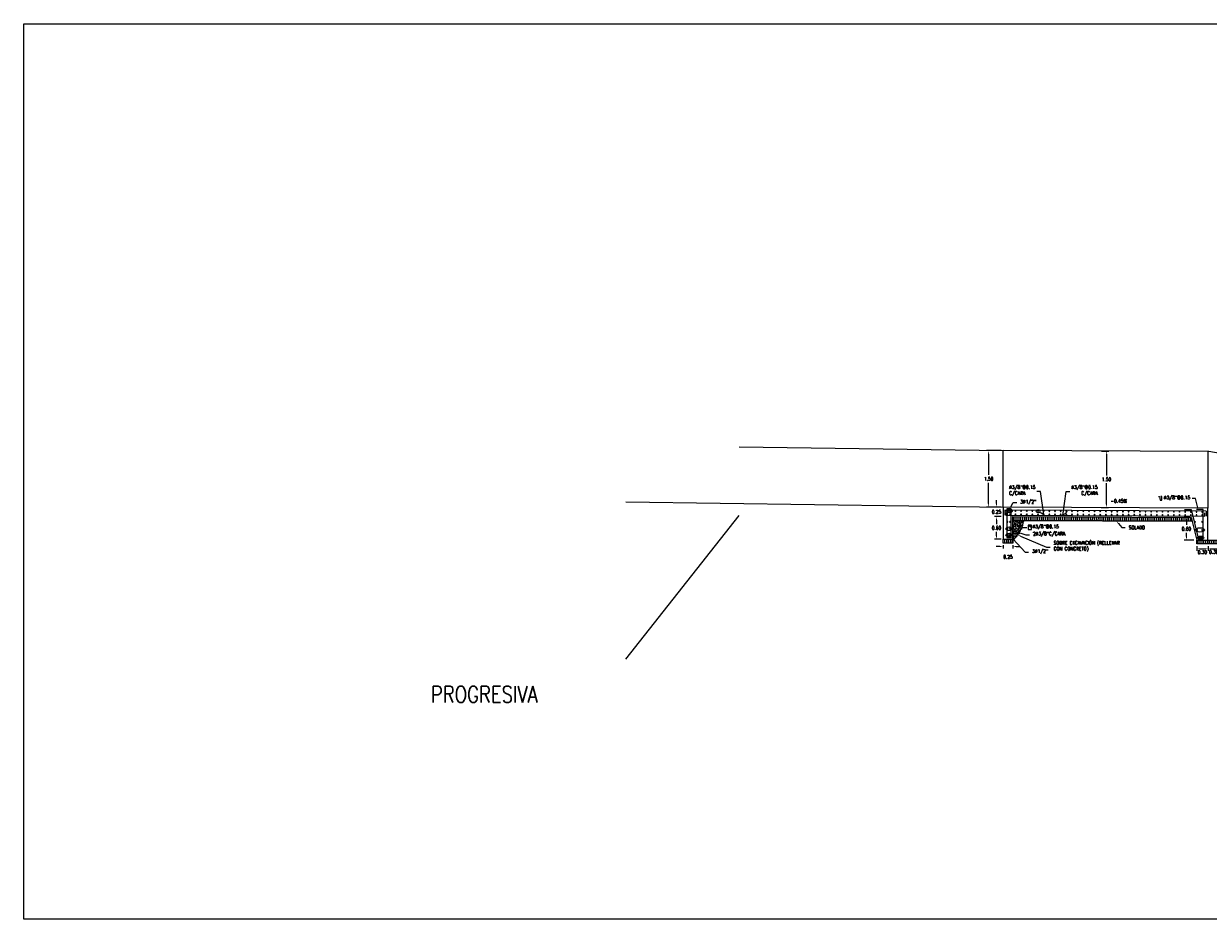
# Model space of a CAD drawing. Header units: metres. Extents: x 719936 to 720643, y 9143565 to 9144018.
# Tile 9 of 56: x 720482 to 720513, y 9143866 to 9143890. Entities that reach past the tile are written whole.
import ezdxf
from ezdxf import colors
from ezdxf.entities.mleader import LeaderData, LeaderLine
from ezdxf.math import Vec2, Vec3

# ---------------------------------------------------------------- set-up
doc = ezdxf.new("R2010")
doc.units = ezdxf.units.M
doc.linetypes.add('CENTER', pattern=[2, 1.25, -0.25, 0.25, -0.25])
doc.linetypes.add('CONTINUO', pattern=[0])
for name, color, linetype in [('02v', 2, 'Continuous'), ('_ESTRUCTURA', 1, 'Continuous'), ('Acero', 7, 'Continuous'), ('AIR_NOTAS A-3', 7, 'Continuous'), ('C-ALIG', 5, 'CENTER'), ('C-Borde de Camino', 2, 'Continuous'), ('Layer1 (.05)', 8, 'Continuous'), ('Layer2 (.10)', 1, 'Continuous'), ('Layer5 (.15)', 4, 'Continuous')]:
    doc.layers.add(name, color=color, linetype=linetype)
doc.styles.add('AIR-Simplex.(0.80)', font='simplex.shx', dxfattribs={"width": 0.8})
doc.styles.add('SIMPLEX', font='simplex.shx', dxfattribs={"width": 0.75})
doc.dimstyles.new('ART -75-A3-horiz', dxfattribs={"dimscale": 0.075, "dimtxt": 1.25, "dimasz": 1.25, "dimexe": 0.75, "dimexo": 0.75, "dimgap": 0.75, "dimtad": 0, "dimtih": 1, "dimtoh": 1, "dimzin": 1, "dimdsep": 46, "dimtxsty": 'SIMPLEX', "dimcen": 0.75, "dimdle": 1.5, "dimclrd": 1, "dimclre": 1, "dimclrt": 7, "dimadec": 0, "dimazin": 0, "dimtfac": 1, "dimtofl": 0, "dimtmove": 2, "dimatfit": 3, "dimfxl": 1.5, "dimtolj": 1, "dimtzin": 1, "dimarcsym": 0})
pattern_1 = [(90, (0, 0), (-0.05, 0), [])]

# ---------------------------------------------------------------- blocks, each defined once
blk = doc.blocks.new('*D752')
at = {"layer": 'Defpoints', "color": 0, "transparency": 16777216}
for p in [(720507.443, 9143878.6), (720507.831, 9143878.6), (720507.831, 9143877.1)]:
    blk.add_point(p, dxfattribs=at)
at = {"layer": 'Layer5 (.15)', "color": 1, "lineweight": -2, "transparency": 16777216}
for p, q in [((720507.774, 9143878.6), (720507.386, 9143878.6)), ((720507.443, 9143878.506), (720507.443, 9143877.953)), ((720507.443, 9143877.194), (720507.443, 9143877.747)), ((720507.774, 9143877.1), (720507.386, 9143877.1))]:
    blk.add_line(p, q, dxfattribs=at)
at = {"layer": 'Layer5 (.15)', "color": 1, "transparency": 16777216}
for points in [[(720507.427, 9143878.506), (720507.458, 9143878.506), (720507.443, 9143878.6)], [(720507.427, 9143877.194), (720507.458, 9143877.194), (720507.443, 9143877.1)]]:
    blk.add_solid(points, dxfattribs=at)
at = {"layer": 'Layer5 (.15)', "color": 7, "transparency": 16777216, "insert": (720507.443, 9143877.85), "char_height": 0.0938, "attachment_point": 5, "style": 'SIMPLEX'}
blk.add_mtext('\\A1;1.50', dxfattribs=at)
blk = doc.blocks.new('*D754')
at = {"layer": 'Defpoints', "color": 0, "transparency": 16777216}
for p in [(720507.652, 9143876.85), (720507.831, 9143876.85), (720507.831, 9143876.25)]:
    blk.add_point(p, dxfattribs=at)
at = {"layer": 'Layer5 (.15)', "color": 1, "lineweight": -2, "transparency": 16777216}
for p, q in [((720507.774, 9143876.85), (720507.596, 9143876.85)), ((720507.652, 9143876.756), (720507.652, 9143876.653)), ((720507.774, 9143876.25), (720507.596, 9143876.25)), ((720507.652, 9143876.344), (720507.652, 9143876.447))]:
    blk.add_line(p, q, dxfattribs=at)
at = {"layer": 'Layer5 (.15)', "color": 1, "transparency": 16777216}
for points in [[(720507.636, 9143876.756), (720507.667, 9143876.756), (720507.652, 9143876.85)], [(720507.636, 9143876.344), (720507.667, 9143876.344), (720507.652, 9143876.25)]]:
    blk.add_solid(points, dxfattribs=at)
at = {"layer": 'Layer5 (.15)', "color": 7, "transparency": 16777216, "insert": (720507.652, 9143876.55), "char_height": 0.0938, "attachment_point": 5, "style": 'SIMPLEX'}
blk.add_mtext('\\A1;0.60', dxfattribs=at)
blk = doc.blocks.new('_DotBlank')
at = {"color": 0, "linetype": 'ByBlock', "lineweight": -2}
blk.add_line((-0.5, 0), (-1, 0), dxfattribs=at)
blk.add_circle((0, 0), 0.5, dxfattribs=at)
blk = doc.blocks.new('acero_arm')
at = {"layer": 'Acero', "color": 2, "const_width": 0.0094}
blk.add_lwpolyline([(0, 0.007, -1), (0, -0.007, -1)], format="xyb", close=True, dxfattribs=at)
at = {"layer": 'Acero', "color": 7}
blk.add_circle((0, 0), 0.0112, dxfattribs=at)
blk = doc.blocks.new('*U700')
at = {"layer": 'Acero', "color": 7}
blk.add_blockref('acero_arm', (0, 0), dxfattribs=at)
blk = doc.blocks.new('*U701')
at = {"layer": '02v', "color": 0, "linetype": 'ByBlock', "lineweight": -2, "transparency": 16777216}
blk.add_blockref('*U700', (0, 0), dxfattribs=at)
blk = doc.blocks.new('*U702')
at = {"layer": 'Acero', "color": 7}
blk.add_blockref('acero_arm', (0, 0), dxfattribs=at)
blk = doc.blocks.new('*U703')
at = {"layer": '02v', "color": 0, "linetype": 'ByBlock', "lineweight": -2, "transparency": 16777216}
blk.add_blockref('*U702', (0, 0), dxfattribs=at)
blk = doc.blocks.new('*D757')
at = {"layer": 'Defpoints', "color": 0, "transparency": 16777216}
for p in [(720507.831, 9143876.15), (720508.081, 9143876.15), (720508.081, 9143876.057)]:
    blk.add_point(p, dxfattribs=at)
at = {"layer": 'Layer5 (.15)', "color": 1, "lineweight": -2, "transparency": 16777216}
for p, q in [((720507.737, 9143876.057), (720507.643, 9143876.057)), ((720507.831, 9143876.094), (720507.831, 9143876.001)), ((720508.081, 9143876.094), (720508.081, 9143876.001)), ((720508.174, 9143876.057), (720508.268, 9143876.057))]:
    blk.add_line(p, q, dxfattribs=at)
at = {"layer": 'Layer5 (.15)', "color": 1, "transparency": 16777216}
for points in [[(720507.737, 9143876.073), (720507.737, 9143876.042), (720507.831, 9143876.057)], [(720508.174, 9143876.073), (720508.174, 9143876.042), (720508.081, 9143876.057)]]:
    blk.add_solid(points, dxfattribs=at)
at = {"layer": 'Layer5 (.15)', "color": 7, "transparency": 16777216, "insert": (720507.956, 9143875.785), "char_height": 0.0938, "attachment_point": 5, "style": 'SIMPLEX'}
blk.add_mtext('\\A1;0.25', dxfattribs=at)
blk = doc.blocks.new('*D758')
at = {"layer": 'Defpoints', "color": 0, "transparency": 16777216}
for p in [(720507.652, 9143877.1), (720507.831, 9143877.1), (720507.831, 9143876.85)]:
    blk.add_point(p, dxfattribs=at)
at = {"layer": 'Layer5 (.15)', "color": 1, "lineweight": -2, "transparency": 16777216}
for p, q in [((720507.774, 9143877.1), (720507.596, 9143877.1)), ((720507.652, 9143877.194), (720507.652, 9143877.287)), ((720507.774, 9143876.85), (720507.596, 9143876.85)), ((720507.652, 9143876.756), (720507.652, 9143876.662))]:
    blk.add_line(p, q, dxfattribs=at)
at = {"layer": 'Layer5 (.15)', "color": 1, "transparency": 16777216}
for points in [[(720507.636, 9143877.194), (720507.667, 9143877.194), (720507.652, 9143877.1)], [(720507.636, 9143876.756), (720507.667, 9143876.756), (720507.652, 9143876.85)]]:
    blk.add_solid(points, dxfattribs=at)
at = {"layer": 'Layer5 (.15)', "color": 7, "transparency": 16777216, "insert": (720507.652, 9143876.975), "char_height": 0.0938, "attachment_point": 5, "style": 'SIMPLEX'}
blk.add_mtext('\\A1;0.25', dxfattribs=at)
blk = doc.blocks.new('estrib')
at = {"layer": 'Acero', "linetype": 'Continuous'}
for p, q in [((-0.083, -0.055), (-0.028, 0)), ((-0.055, -0.083), (0, -0.028))]:
    blk.add_line(p, q, dxfattribs=at)
blk.add_lwpolyline([(-0.115, -0.195), (0, -0.195), (0, 0), (-0.115, 0)], close=True, dxfattribs=at)
blk = doc.blocks.new('*U706')
at = {"layer": 'Acero', "color": 7}
blk.add_blockref('acero_arm', (0, 0), dxfattribs=at)
blk = doc.blocks.new('*U707')
at = {"layer": '02v', "color": 0, "linetype": 'ByBlock', "lineweight": -2, "transparency": 16777216}
blk.add_blockref('*U706', (0, 0), dxfattribs=at)
blk = doc.blocks.new('*U704')
at = {"layer": 'Acero', "color": 7}
blk.add_blockref('acero_arm', (0, 0), dxfattribs=at)
blk = doc.blocks.new('*U705')
at = {"layer": '02v', "color": 0, "linetype": 'ByBlock', "lineweight": -2, "transparency": 16777216}
blk.add_blockref('*U704', (0, 0), dxfattribs=at)
blk = doc.blocks.new('*U708')
at = {"layer": 'Acero', "color": 7}
blk.add_blockref('acero_arm', (0, 0), dxfattribs=at)
blk = doc.blocks.new('*U734')
at = {"layer": '02v', "color": 0, "linetype": 'ByBlock', "lineweight": -2, "transparency": 16777216}
blk.add_blockref('*U708', (0, 0), dxfattribs=at)
blk = doc.blocks.new('*U735')
at = {"layer": 'Acero', "color": 7}
blk.add_blockref('acero_arm', (0, 0), dxfattribs=at)
blk = doc.blocks.new('*U736')
at = {"layer": '02v', "color": 0, "linetype": 'ByBlock', "lineweight": -2, "transparency": 16777216}
blk.add_blockref('*U735', (0, 0), dxfattribs=at)
blk = doc.blocks.new('*U737')
at = {"layer": 'Acero', "color": 7}
blk.add_blockref('acero_arm', (0, 0), dxfattribs=at)
blk = doc.blocks.new('*U738')
at = {"layer": '02v', "color": 0, "linetype": 'ByBlock', "lineweight": -2, "transparency": 16777216}
for p in [(0, 4.95), (0, 4.8), (0, 4.65), (0, 4.5), (0, 4.35), (0, 4.2), (0, 4.05), (0, 3.9), (0, 3.75), (0, 3.6), (0, 3.45), (0, 3.3), (0, 3.15), (0, 3), (0, 2.85), (0, 2.7), (0, 2.55), (0, 2.4), (0, 2.25), (0, 2.1), (0, 1.95), (0, 1.8), (0, 1.65), (0, 1.5), (0, 1.35), (0, 1.2), (0, 1.05), (0, 0.9), (0, 0.75), (0, 0.6), (0, 0.45), (0, 0.3), (0, 0.15), (0, 0)]:
    blk.add_blockref('*U737', p, dxfattribs=at)
blk = doc.blocks.new('*D750')
at = {"layer": 'Defpoints', "color": 0, "transparency": 16777216}
for p in [(720512.959, 9143876.125), (720513.259, 9143876.125), (720513.259, 9143875.996)]:
    blk.add_point(p, dxfattribs=at)
at = {"layer": 'Layer5 (.15)', "color": 1, "lineweight": -2, "transparency": 16777216}
for p, q in [((720512.959, 9143876.069), (720512.959, 9143875.94)), ((720513.053, 9143875.996), (720513.166, 9143875.996)), ((720513.259, 9143876.069), (720513.259, 9143875.94))]:
    blk.add_line(p, q, dxfattribs=at)
at = {"layer": 'Layer5 (.15)', "color": 1, "transparency": 16777216}
for points in [[(720513.053, 9143876.012), (720513.053, 9143875.981), (720512.959, 9143875.996)], [(720513.166, 9143876.012), (720513.166, 9143875.981), (720513.259, 9143875.996)]]:
    blk.add_solid(points, dxfattribs=at)
at = {"layer": 'Layer5 (.15)', "color": 7, "transparency": 16777216, "insert": (720513.109, 9143875.907), "char_height": 0.0938, "attachment_point": 5, "style": 'SIMPLEX'}
blk.add_mtext('\\A1;0.30', dxfattribs=at)
blk = doc.blocks.new('*D751')
at = {"layer": 'Defpoints', "color": 0, "transparency": 16777216}
for p in [(720513.259, 9143876.125), (720513.559, 9143876.125), (720513.559, 9143875.996)]:
    blk.add_point(p, dxfattribs=at)
at = {"layer": 'Layer5 (.15)', "color": 1, "lineweight": -2, "transparency": 16777216}
for p, q in [((720513.259, 9143876.069), (720513.259, 9143875.94)), ((720513.353, 9143875.996), (720513.466, 9143875.996)), ((720513.559, 9143876.069), (720513.559, 9143875.94))]:
    blk.add_line(p, q, dxfattribs=at)
at = {"layer": 'Layer5 (.15)', "color": 1, "transparency": 16777216}
for points in [[(720513.353, 9143876.012), (720513.353, 9143875.981), (720513.259, 9143875.996)], [(720513.466, 9143876.012), (720513.466, 9143875.981), (720513.559, 9143875.996)]]:
    blk.add_solid(points, dxfattribs=at)
at = {"layer": 'Layer5 (.15)', "color": 7, "transparency": 16777216, "insert": (720513.409, 9143875.914), "char_height": 0.0938, "attachment_point": 5, "style": 'SIMPLEX'}
blk.add_mtext('\\A1;0.30', dxfattribs=at)
blk = doc.blocks.new('*U739')
at = {"layer": 'Acero', "color": 7}
blk.add_blockref('acero_arm', (0, 0), dxfattribs=at)
blk = doc.blocks.new('*U740')
at = {"layer": '02v', "color": 0, "linetype": 'ByBlock', "lineweight": -2, "transparency": 16777216}
blk.add_blockref('*U739', (0, 0), dxfattribs=at)
blk = doc.blocks.new('*U741')
at = {"layer": 'Acero', "color": 7}
blk.add_blockref('acero_arm', (0, 0), dxfattribs=at)
blk = doc.blocks.new('*U742')
at = {"layer": '02v', "color": 0, "linetype": 'ByBlock', "lineweight": -2, "transparency": 16777216}
blk.add_blockref('*U741', (0, 0), dxfattribs=at)
blk = doc.blocks.new('*U743')
at = {"layer": 'Acero', "color": 7}
blk.add_blockref('acero_arm', (0, 0), dxfattribs=at)
blk = doc.blocks.new('*U744')
at = {"layer": '02v', "color": 0, "linetype": 'ByBlock', "lineweight": -2, "transparency": 16777216}
blk.add_blockref('*U743', (0, 0), dxfattribs=at)
blk = doc.blocks.new('*U745')
at = {"layer": 'Acero', "color": 7}
blk.add_blockref('acero_arm', (0, 0), dxfattribs=at)
blk = doc.blocks.new('*U746')
at = {"layer": '02v', "color": 0, "linetype": 'ByBlock', "lineweight": -2, "transparency": 16777216}
blk.add_blockref('*U745', (0, 0), dxfattribs=at)
blk = doc.blocks.new('*U747')
at = {"layer": 'Acero', "color": 7}
blk.add_blockref('acero_arm', (0, 0), dxfattribs=at)
blk = doc.blocks.new('*U748')
at = {"layer": '02v', "color": 0, "linetype": 'ByBlock', "lineweight": -2, "transparency": 16777216}
blk.add_blockref('*U747', (0, 0), dxfattribs=at)
blk = doc.blocks.new('*U749')
at = {"layer": 'Acero', "color": 7}
blk.add_blockref('acero_arm', (0, 0), dxfattribs=at)
blk = doc.blocks.new('*U624')
at = {"layer": '02v', "color": 0, "linetype": 'ByBlock', "lineweight": -2, "transparency": 16777216}
for p in [(0, 4.95), (0, 4.8), (0, 4.65), (0, 4.5), (0, 4.35), (0, 4.2), (0, 4.05), (0, 3.9), (0, 3.75), (0, 3.6), (0, 3.45), (0, 3.3), (0, 3.15), (0, 3), (0, 2.85), (0, 2.7), (0, 2.55), (0, 2.4), (0, 2.25), (0, 2.1), (0, 1.95), (0, 1.8), (0, 1.65), (0, 1.5), (0, 1.35), (0, 1.2), (0, 1.05), (0, 0.9), (0, 0.75), (0, 0.6), (0, 0.45), (0, 0.3), (0, 0.15), (0, 0)]:
    blk.add_blockref('*U749', p, dxfattribs=at)
blk = doc.blocks.new('*U625')
at = {"layer": 'Acero', "color": 7}
blk.add_blockref('acero_arm', (0, 0), dxfattribs=at)
blk = doc.blocks.new('*U626')
at = {"layer": '02v', "color": 0, "linetype": 'ByBlock', "lineweight": -2, "transparency": 16777216}
blk.add_blockref('*U625', (0, 0), dxfattribs=at)
blk = doc.blocks.new('*U627')
at = {"layer": 'Acero', "color": 7}
blk.add_blockref('acero_arm', (0, 0), dxfattribs=at)
blk = doc.blocks.new('*U628')
at = {"layer": '02v', "color": 0, "linetype": 'ByBlock', "lineweight": -2, "transparency": 16777216}
blk.add_blockref('*U627', (0, 0), dxfattribs=at)
blk = doc.blocks.new('*U629')
at = {"layer": 'Acero', "color": 7}
blk.add_blockref('acero_arm', (0, 0), dxfattribs=at)
blk = doc.blocks.new('*U630')
at = {"layer": '02v', "color": 0, "linetype": 'ByBlock', "lineweight": -2, "transparency": 16777216}
blk.add_blockref('*U629', (0, 0), dxfattribs=at)
blk = doc.blocks.new('*U631')
at = {"layer": 'Acero', "color": 7}
blk.add_blockref('acero_arm', (0, 0), dxfattribs=at)
blk = doc.blocks.new('*U632')
at = {"layer": '02v', "color": 0, "linetype": 'ByBlock', "lineweight": -2, "transparency": 16777216}
blk.add_blockref('*U631', (0, 0), dxfattribs=at)
blk = doc.blocks.new('*U633')
at = {"layer": 'Acero', "color": 7}
blk.add_blockref('acero_arm', (0, 0), dxfattribs=at)
blk = doc.blocks.new('*U634')
at = {"layer": '02v', "color": 0, "linetype": 'ByBlock', "lineweight": -2, "transparency": 16777216}
blk.add_blockref('*U633', (0, 0), dxfattribs=at)
blk = doc.blocks.new('*U635')
at = {"layer": 'Acero', "color": 7}
blk.add_blockref('acero_arm', (0, 0), dxfattribs=at)
blk = doc.blocks.new('*U636')
at = {"layer": '02v', "color": 0, "linetype": 'ByBlock', "lineweight": -2, "transparency": 16777216}
blk.add_blockref('*U635', (0, 0), dxfattribs=at)
blk = doc.blocks.new('*U637')
at = {"layer": 'Acero', "color": 7}
blk.add_blockref('acero_arm', (0, 0), dxfattribs=at)
blk = doc.blocks.new('*U638')
at = {"layer": '02v', "color": 0, "linetype": 'ByBlock', "lineweight": -2, "transparency": 16777216}
blk.add_blockref('*U637', (0, 0), dxfattribs=at)
blk = doc.blocks.new('*U639')
at = {"layer": 'Acero', "color": 7}
blk.add_blockref('acero_arm', (0, 0), dxfattribs=at)
blk = doc.blocks.new('*U640')
at = {"layer": '02v', "color": 0, "linetype": 'ByBlock', "lineweight": -2, "transparency": 16777216}
blk.add_blockref('*U639', (0, 0), dxfattribs=at)
blk = doc.blocks.new('*D759')
at = {"layer": 'Defpoints', "color": 0, "transparency": 16777216}
for p in [(720510.374, 9143878.588), (720510.571, 9143878.588), (720510.368, 9143877.088)]:
    blk.add_point(p, dxfattribs=at)
at = {"layer": 'Layer5 (.15)', "color": 1, "lineweight": -2, "transparency": 16777216}
for p, q in [((720510.431, 9143878.588), (720510.627, 9143878.587)), ((720510.57, 9143878.494), (720510.568, 9143877.941)), ((720510.564, 9143877.181), (720510.567, 9143877.734)), ((720510.424, 9143877.088), (720510.62, 9143877.087))]:
    blk.add_line(p, q, dxfattribs=at)
at = {"layer": 'Layer5 (.15)', "color": 1, "transparency": 16777216}
for points in [[(720510.555, 9143878.494), (720510.586, 9143878.494), (720510.571, 9143878.588)], [(720510.549, 9143877.181), (720510.58, 9143877.181), (720510.564, 9143877.088)]]:
    blk.add_solid(points, dxfattribs=at)
at = {"layer": 'Layer5 (.15)', "color": 7, "transparency": 16777216, "insert": (720510.567, 9143877.838), "char_height": 0.0938, "attachment_point": 5, "style": 'SIMPLEX'}
blk.add_mtext('\\A1;1.50', dxfattribs=at)
blk = doc.blocks.new('*D944')
at = {"layer": 'Defpoints', "color": 0, "transparency": 16777216}
for p in [(720512.685, 9143876.828), (720512.83, 9143876.828), (720512.939, 9143876.225)]:
    blk.add_point(p, dxfattribs=at)
at = {"layer": 'Layer5 (.15)', "color": 1, "lineweight": -2, "transparency": 16777216}
for p, q in [((720512.774, 9143876.828), (720512.629, 9143876.828)), ((720512.685, 9143876.734), (720512.685, 9143876.63)), ((720512.883, 9143876.225), (720512.629, 9143876.225)), ((720512.685, 9143876.319), (720512.685, 9143876.423))]:
    blk.add_line(p, q, dxfattribs=at)
at = {"layer": 'Layer5 (.15)', "color": 1, "transparency": 16777216}
for points in [[(720512.67, 9143876.734), (720512.701, 9143876.734), (720512.685, 9143876.828)], [(720512.67, 9143876.319), (720512.701, 9143876.319), (720512.685, 9143876.225)]]:
    blk.add_solid(points, dxfattribs=at)
at = {"layer": 'Layer5 (.15)', "color": 7, "transparency": 16777216, "insert": (720512.685, 9143876.526), "char_height": 0.0938, "attachment_point": 5, "style": 'SIMPLEX'}
blk.add_mtext('\\A1;0.60', dxfattribs=at)

msp = doc.modelspace()

# ---------------------------------------------------------------- hatches: boundary and pattern name
at = {"layer": 'Layer1 (.05)', "ltscale": 10, "transparency": 33554534}
h = msp.add_hatch(dxfattribs=at)
h.set_pattern_fill('ANSI31', color=256, scale=0.4, angle=45)
h.set_pattern_definition(pattern_1)
h.paths.add_polyline_path([(720512.809, 9143876.828), (720512.834, 9143876.727), (720508.081, 9143876.749), (720508.081, 9143876.849)])
h = msp.add_hatch(dxfattribs=at)
h.set_pattern_fill('ANSI31', color=256, scale=0.4, angle=45)
h.set_pattern_definition([(90, (-5.1287, 0.02442), (-0.05, 0), [])])
h.paths.add_polyline_path([(720507.831, 9143876.25), (720508.081, 9143876.25), (720508.081, 9143876.15), (720507.831, 9143876.15)])
h = msp.add_hatch(dxfattribs=at)
h.set_pattern_fill('ANSI31', color=256, scale=0.4, angle=45)
h.set_pattern_definition(pattern_1)
h.paths.add_polyline_path([(720512.959, 9143876.225), (720513.559, 9143876.225), (720513.559, 9143876.125), (720512.959, 9143876.125)])
at = {"layer": 'Layer2 (.10)'}
h = msp.add_hatch(dxfattribs=at)
h.set_pattern_fill('AR-SAND', color=256, scale=0.001)
h.set_pattern_definition([(37.5, (0, 0), (-0.00160003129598, 0.04894132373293), [0, -0.038608, 0, -0.04318, 0, -0.041275]), (7.5, (0, 0), (0.0449523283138, 0.07168251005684), [0, -0.020828, 0, -0.034798, 0, -0.013335]), (327.5, (-0.03124, 0), (0.07909923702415, 0.00014371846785), [0, -0.0127, 0, -0.04572, 0, -0.05969]), (317.5, (-0.03124, 0), (0.07635564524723, 0.0222929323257), [0, -0.00635, 0, -0.029972, 0, -0.03429])])
h.paths.add_polyline_path([(720508.081, 9143876.25), (720508.083, 9143876.749), (720508.38, 9143876.747), (720508.351, 9143876.699), (720508.35, 9143876.673), (720508.339, 9143876.634), (720508.344, 9143876.613), (720508.314, 9143876.551), (720508.32, 9143876.526), (720508.277, 9143876.491), (720508.278, 9143876.463), (720508.246, 9143876.439), (720508.252, 9143876.396), (720508.2, 9143876.37), (720508.181, 9143876.314), (720508.144, 9143876.293), (720508.14, 9143876.268), (720508.117, 9143876.255)])

# ---------------------------------------------------------------- linework, layer by layer
at = {"layer": '_ESTRUCTURA'}
msp.add_lwpolyline([(720481.872, 9143889.916), (720563, 9143889.916), (720563, 9143866.175), (720481.872, 9143866.175)], close=True, dxfattribs=at)
at = {"layer": 'C-ALIG', "color": 6, "ltscale": 10}
msp.add_line((720497.831, 9143873.075), (720500.831, 9143876.881), dxfattribs=at)
at = {"layer": 'C-Borde de Camino', "color": 1, "linetype": 'CONTINUO', "lineweight": -3, "ltscale": 2}
msp.add_line((720497.831, 9143877.245), (720507.831, 9143877.1), dxfattribs=at)
at = {"layer": 'Layer1 (.05)', "ltscale": 10, "transparency": 33554534}
msp.add_line((720500.83, 9143878.701), (720507.831, 9143878.6), dxfattribs=at)
at = {"layer": 'Layer1 (.05)', "ltscale": 10, "transparency": 33554534, "flags": 128}
msp.add_lwpolyline([(720523.433, 9143876.776), (720513.281, 9143878.575), (720507.831, 9143878.6)], dxfattribs=at)
at = {"layer": 'Layer1 (.05)', "ltscale": 10, "transparency": 33554534}
for points in [[(720513.249, 9143876.225), (720513.249, 9143877.076), (720507.831, 9143877.1), (720507.831, 9143876.85), (720507.831, 9143876.25), (720508.081, 9143876.25), (720508.081, 9143876.849), (720512.809, 9143876.828), (720512.959, 9143876.225)], [(720507.831, 9143876.25), (720508.081, 9143876.25), (720508.081, 9143876.15), (720507.831, 9143876.15)], [(720512.959, 9143876.225), (720513.559, 9143876.225), (720513.559, 9143876.125), (720512.959, 9143876.125)]]:
    msp.add_lwpolyline(points, close=True, dxfattribs=at)
for points in [[(720512.809, 9143876.828), (720512.834, 9143876.727), (720508.081, 9143876.749), (720508.081, 9143876.849), (720512.809, 9143876.828)], [(720508.081, 9143876.749), (720512.834, 9143876.727)]]:
    msp.add_lwpolyline(points, dxfattribs=at)
at = {"layer": 'Layer1 (.05)'}
for centre, major_axis, ratio in [((720507.988, 9143877.002), (0.0822, 0), 0.573605), ((720507.984, 9143876.529), (0.0822, 0), 0.573605), ((720513.043, 9143876.498), (0.12, 0), 0.481622), ((720507.984, 9143876.361), (0.0822, 0), 0.573605), ((720513.062, 9143876.287), (0.0822, 0), 0.573605)]:
    msp.add_ellipse(centre, major_axis=major_axis, ratio=ratio, dxfattribs=at)
at = {"layer": 'Layer2 (.10)'}
for points in [[(720507.831, 9143877.1), (720507.831, 9143878.6)], [(720513.259, 9143877.076), (720513.259, 9143878.575)], [(720513.209, 9143876.996), (720507.871, 9143877.02), (720507.871, 9143876.89)], [(720507.898, 9143876.96), (720507.898, 9143876.889), (720513.169, 9143876.866), (720513.169, 9143876.951)], [(720512.63, 9143877.037), (720512.808, 9143877.036), (720512.998, 9143876.275), (720513.129, 9143876.275), (720513.129, 9143877.036), (720512.95, 9143877.037)], [(720513.209, 9143876.996), (720513.209, 9143876.866)]]:
    msp.add_lwpolyline(points, dxfattribs=at)
at = {"layer": 'Layer2 (.10)', "color": 0}
msp.add_lwpolyline([(720511.948, 9143877.38), (720511.97, 9143877.38), (720511.993, 9143877.287), (720512.03, 9143877.287), (720512.03, 9143877.38), (720512.003, 9143877.38)], dxfattribs=at)
at = {"layer": 'Layer2 (.10)'}
msp.add_lwpolyline([(720507.921, 9143877.06), (720507.921, 9143876.3), (720508.041, 9143876.3), (720508.041, 9143877.059)], close=True, dxfattribs=at)
at = {"layer": 'Layer2 (.10)', "flags": 128}
msp.add_lwpolyline([(720508.081, 9143876.25), (720508.083, 9143876.749), (720508.38, 9143876.747), (720508.351, 9143876.699), (720508.35, 9143876.673), (720508.339, 9143876.634), (720508.344, 9143876.613), (720508.314, 9143876.551), (720508.32, 9143876.526), (720508.277, 9143876.491), (720508.278, 9143876.463), (720508.246, 9143876.439), (720508.252, 9143876.396), (720508.2, 9143876.37), (720508.181, 9143876.314), (720508.144, 9143876.293), (720508.14, 9143876.268), (720508.117, 9143876.255), (720508.081, 9143876.25)], close=True, dxfattribs=at)

# ---------------------------------------------------------------- block references
at = {"layer": '02v', "xscale": -1}
for name, p, rotation in [('*U701', (720507.941, 9143877.002), 270), ('*U707', (720507.941, 9143876.913), 270), ('*U703', (720507.982, 9143877.002), 270), ('*U748', (720508.023, 9143877.002), 270), ('*U738', (720508.152, 9143877), 269.7423172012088), ('*U624', (720508.152, 9143876.91), 269.7423172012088), ('*U734', (720507.942, 9143876.713), 270), ('*U736', (720507.941, 9143876.538), 270), ('*U744', (720508.011, 9143876.538), 270), ('*U742', (720508.011, 9143876.713), 270), ('*U638', (720512.912, 9143876.714), 270), ('*U634', (720512.967, 9143876.494), 270), ('*U636', (720513.103, 9143876.714), 270), ('*U632', (720513.103, 9143876.494), 270), ('*U740', (720507.941, 9143876.361), 270), ('*U640', (720507.978, 9143876.361), 270), ('*U746', (720508.01, 9143876.361), 270), ('*U630', (720513.014, 9143876.301), 270), ('*U628', (720513.061, 9143876.301), 270), ('*U626', (720513.103, 9143876.301), 270)]:
    msp.add_blockref(name, p, dxfattribs=dict(at, rotation=rotation))
at = {"layer": '02v', "rotation": 90.00000000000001}
msp.add_blockref('*U705', (720508.01, 9143876.913), dxfattribs=at)
at = {"layer": 'Acero', "xscale": 0.8000000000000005, "yscale": 0.6000000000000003, "zscale": 0.8000000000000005}
msp.add_blockref('estrib', (720508.582, 9143876.627), dxfattribs=at)

# ---------------------------------------------------------------- texts
at = {"layer": 'AIR_NOTAS A-3', "color": 4, "linetype": 'Continuous', "lineweight": -3, "insert": (720494.081, 9143872.138), "char_height": 0.4375, "attachment_point": 5, "style": 'AIR-Simplex.(0.80)'}
msp.add_mtext('{\\C4;PROGRESIVA}', dxfattribs=at)
at = {"layer": 'Layer1 (.05)', "style": 'AIR-Simplex.(0.80)', "width": 0.8}
msp.add_text('-0.45%%%', height=0.094, rotation=359.7423, dxfattribs=at).set_placement((720510.674, 9143877.218))

# ---------------------------------------------------------------- dimensions: what is measured, and where the dimension line sits
at = {"layer": 'Layer5 (.15)'}
for base, p1, p2, angle, picture, middle in [((720507.443, 9143878.6), (720507.831, 9143877.1), (720507.831, 9143878.6), 90, '*D752', (720507.443, 9143877.85)), ((720507.652, 9143877.1), (720507.831, 9143876.85), (720507.831, 9143877.1), 269.9991, '*D758', (720507.652, 9143876.975)), ((720512.685, 9143876.828), (720512.939, 9143876.225), (720512.83, 9143876.828), 270, '*D944', (720512.685, 9143876.526))]:
    dim = msp.add_linear_dim(base=base, p1=p1, p2=p2, angle=angle, dimstyle='ART -75-A3-horiz', dxfattribs=at)
    dim.commit()
    dim.dimension.update_dxf_attribs({"geometry": picture, "text_midpoint": middle})
for p1, p2, distance, picture, middle in [((720510.368, 9143877.088), (720510.374, 9143878.588), -0.196, '*D759', (720510.567, 9143877.838)), ((720507.831, 9143876.25), (720507.831, 9143876.85), 0.179, '*D754', (720507.652, 9143876.55)), ((720507.831, 9143876.15), (720508.081, 9143876.15), -0.093, '*D757', (720507.956, 9143875.785))]:
    dim = msp.add_aligned_dim(p1=p1, p2=p2, distance=distance, dimstyle='ART -75-A3-horiz', dxfattribs=at)
    dim.commit()
    dim.dimension.update_dxf_attribs({"geometry": picture, "text_midpoint": middle})
for base, p1, p2, picture, middle in [((720513.259, 9143875.996), (720512.959, 9143876.125), (720513.259, 9143876.125), '*D750', (720513.109, 9143875.907)), ((720513.559, 9143875.996), (720513.259, 9143876.125), (720513.559, 9143876.125), '*D751', (720513.409, 9143875.914))]:
    dim = msp.add_linear_dim(base=base, p1=p1, p2=p2, angle=0, dimstyle='ART -75-A3-horiz', dxfattribs=at)
    dim.commit()
    dim.dimension.update_dxf_attribs({"geometry": picture, "text_midpoint": middle, "dimtype": 129})

# ---------------------------------------------------------------- leaders
at = {"layer": 'Layer1 (.05)'}
ml = msp.add_multileader_mtext('Standard', dxfattribs=at)
ml.set_content('{\\C0;%%C3/8"@0.15\\PC/CARA }', color=7, style='AIR-Simplex.(0.80)')
ml.set_leader_properties(color=7, linetype='ByLayer', lineweight=-1)
ml.set_arrow_properties(name='DOTBLANK')
ml.build(insert=Vec2(0, 0))
ml.multileader.update_dxf_attribs({"text_left_attachment_type": 2, "text_right_attachment_type": 2, "dogleg_length": 0.0625, "arrow_head_size": 0.0937})
ctx = ml.context
ctx.base_point, ctx.char_height, ctx.arrow_head_size, ctx.landing_gap_size, ctx.plane_origin = Vec3(720507.892, 9143877.517), 0.09375, 0.0937, 0.0937, Vec3(720509.932, 9143875.086)
ctx.left_attachment, ctx.right_attachment = 2, 2
notes = []
notes.append((ctx, [(1, (1, 1, 0), (720508.816, 9143877.517), (-1, 0), 0.0937, [(0, [(720508.754, 9143876.995), (720508.904, 9143876.905)], 0, [])])]))
ctx.mtext.insert, ctx.mtext.flow_direction = Vec3(720507.986, 9143877.676), 5
ml = msp.add_multileader_mtext('Standard', dxfattribs=at)
ml.set_content('{\\C0;%%C3/8"@0.15\\PC/CARA }', color=7, style='AIR-Simplex.(0.80)')
ml.set_leader_properties(color=7, linetype='ByLayer', lineweight=-1)
ml.build(insert=Vec2(0, 0))
ml.multileader.update_dxf_attribs({"text_left_attachment_type": 2, "text_right_attachment_type": 2, "dogleg_length": 0.0625, "arrow_head_size": 0.0937})
ctx = ml.context
ctx.base_point, ctx.char_height, ctx.arrow_head_size, ctx.landing_gap_size, ctx.plane_origin = Vec3(720509.594, 9143877.517), 0.09375, 0.0937, 0.0937, Vec3(720508.384, 9143875.086)
ctx.left_attachment, ctx.right_attachment, ctx.text_align_type = 2, 2, 2
notes.append((ctx, [(1, (1, 1, 0), (720509.5, 9143877.517), (1, 0), 0.0937, [(0, [(720509.562, 9143877.012), (720509.412, 9143876.883)], 0, [])])]))
ctx.mtext.insert, ctx.mtext.alignment, ctx.mtext.flow_direction = Vec3(720510.33, 9143877.676), 3, 5
ml = msp.add_multileader_mtext('Standard', dxfattribs=at)
ml.set_content('{\\C0; %%C3/8"@0.15             }', color=7, style='AIR-Simplex.(0.80)')
ml.set_leader_properties(color=7, linetype='ByLayer', lineweight=-1)
ml.build(insert=Vec2(0, 0))
ml.multileader.update_dxf_attribs({"text_left_attachment_type": 2, "text_right_attachment_type": 2, "dogleg_length": 0.0312, "arrow_head_size": 0.12})
ctx = ml.context
ctx.base_point, ctx.char_height, ctx.arrow_head_size, ctx.landing_gap_size, ctx.plane_origin = Vec3(720511.935, 9143877.332), 0.09375, 0.12, 0.0938, Vec3(720514.569, 9143884.448)
ctx.left_attachment, ctx.right_attachment = 2, 2
notes.append((ctx, [(1, (1, 1, 0), (720512.927, 9143877.332), (-1, 0), 0.0938, [(1, [(720512.992, 9143877.037)], 0, [])])]))
ctx.mtext.insert, ctx.mtext.width, ctx.mtext.flow_direction = Vec3(720512.029, 9143877.403), 1.25883, 5
ml = msp.add_multileader_mtext('Standard', dxfattribs=at)
ml.set_content('{\\C0;3%%C1/2"  }', color=7, style='AIR-Simplex.(0.80)')
ml.set_leader_properties(color=7, linetype='ByLayer', lineweight=-1)
ml.build(insert=Vec2(0, 0))
ml.multileader.update_dxf_attribs({"text_left_attachment_type": 2, "text_right_attachment_type": 2, "dogleg_length": 0.0625, "arrow_head_size": 0.0937})
ctx = ml.context
ctx.base_point, ctx.char_height, ctx.arrow_head_size, ctx.landing_gap_size, ctx.plane_origin = Vec3(720508.186, 9143877.223), 0.09375, 0.0937, 0.0937, Vec3(720508.844, 9143878.624)
ctx.left_attachment, ctx.right_attachment = 2, 2
notes.append((ctx, [(0, (1, 1, 0), (720508.093, 9143877.223), (1, 0), 0.0937, [(0, [(720507.988, 9143877.049)], 0, [])])]))
ctx.mtext.insert, ctx.mtext.flow_direction = Vec3(720508.28, 9143877.294), 5
ml = msp.add_multileader_mtext('Standard', dxfattribs=at)
ml.set_content('{\\C0; %%C3/8"@0.15}', color=7, style='AIR-Simplex.(0.80)')
ml.set_leader_properties(color=7, linetype='ByLayer', lineweight=-1)
ml.build(insert=Vec2(0, 0))
ml.multileader.update_dxf_attribs({"text_left_attachment_type": 2, "text_right_attachment_type": 2, "dogleg_length": 0.0312, "arrow_head_size": 0.12})
ctx = ml.context
ctx.base_point, ctx.char_height, ctx.arrow_head_size, ctx.landing_gap_size, ctx.plane_origin = Vec3(720508.454, 9143876.561), 0.09375, 0.12, 0.0938, Vec3(720510.907, 9143883.703)
ctx.left_attachment, ctx.right_attachment = 2, 2
notes.append((ctx, [(0, (1, 1, 0), (720508.36, 9143876.561), (1, 0), 0.0938, [(1, [(720508.041, 9143876.679)], 0, [])])]))
ctx.mtext.insert, ctx.mtext.flow_direction = Vec3(720508.548, 9143876.633), 5
ml = msp.add_multileader_mtext('Standard', dxfattribs=at)
ml.set_content('{\\C0;2%%C3/8"C/CARA  }', color=7, style='AIR-Simplex.(0.80)')
ml.set_leader_properties(color=7, linetype='ByLayer', lineweight=-1)
ml.build(insert=Vec2(0, 0))
ml.multileader.update_dxf_attribs({"text_left_attachment_type": 2, "text_right_attachment_type": 2, "dogleg_length": 0.0625, "arrow_head_size": 0.0937})
ctx = ml.context
ctx.base_point, ctx.char_height, ctx.arrow_head_size, ctx.landing_gap_size, ctx.plane_origin = Vec3(720508.525, 9143876.371), 0.09375, 0.0937, 0.0937, Vec3(720508.84, 9143878.158)
ctx.left_attachment, ctx.right_attachment = 2, 2
notes.append((ctx, [(0, (1, 1, 0), (720508.431, 9143876.371), (1, 0), 0.0937, [(0, [(720508.041, 9143876.495)], 0, [])])]))
ctx.mtext.insert, ctx.mtext.width, ctx.mtext.flow_direction = Vec3(720508.618, 9143876.443), 0.38929, 5
ml = msp.add_multileader_mtext('Standard', dxfattribs=at)
ml.set_content('{\\C0;SOLADO}', color=7, style='AIR-Simplex.(0.80)')
ml.set_leader_properties(color=7, linetype='ByLayer', lineweight=-1)
ml.build(insert=Vec2(0, 0))
ml.multileader.update_dxf_attribs({"text_left_attachment_type": 2, "text_right_attachment_type": 2, "dogleg_length": 0.0625, "arrow_head_size": 0.0937})
ctx = ml.context
ctx.base_point, ctx.char_height, ctx.arrow_head_size, ctx.landing_gap_size, ctx.plane_origin = Vec3(720511.063, 9143876.561), 0.09375, 0.0937, 0.0937, Vec3(720511.621, 9143878.393)
ctx.left_attachment, ctx.right_attachment = 2, 2
notes.append((ctx, [(0, (1, 1, 0), (720510.969, 9143876.561), (1, 0), 0.0937, [(0, [(720510.826, 9143876.736)], 0, [])])]))
ctx.mtext.insert, ctx.mtext.flow_direction = Vec3(720511.157, 9143876.608), 5
ml = msp.add_multileader_mtext('Standard', dxfattribs=at)
ml.set_content('{\\C0;3%%C1/2"  }', color=7, style='AIR-Simplex.(0.80)')
ml.set_leader_properties(color=7, linetype='ByLayer', lineweight=-1)
ml.build(insert=Vec2(0, 0))
ml.multileader.update_dxf_attribs({"text_left_attachment_type": 2, "text_right_attachment_type": 2, "dogleg_length": 0.0625, "arrow_head_size": 0.0937})
ctx = ml.context
ctx.base_point, ctx.char_height, ctx.arrow_head_size, ctx.landing_gap_size, ctx.plane_origin = Vec3(720508.502, 9143875.908), 0.09375, 0.0937, 0.0937, Vec3(720508.84, 9143877.983)
ctx.left_attachment, ctx.right_attachment = 2, 2
notes.append((ctx, [(0, (1, 1, 0), (720508.408, 9143875.908), (1, 0), 0.0937, [(0, [(720508.03, 9143876.321)], 0, [])])]))
ctx.mtext.insert, ctx.mtext.flow_direction = Vec3(720508.596, 9143875.98), 5
ml = msp.add_multileader_mtext('Standard', dxfattribs=at)
ml.set_content('{\\C0;SOBRE EXCAVACIÓN (RELLENAR CON CONCRETO)}', color=7, style='AIR-Simplex.(0.80)')
ml.set_leader_properties(color=7, linetype='ByLayer', lineweight=-1)
ml.build(insert=Vec2(0, 0))
ml.multileader.update_dxf_attribs({"text_left_attachment_type": 2, "text_right_attachment_type": 2, "dogleg_length": 0.0625, "arrow_head_size": 0.0937})
ctx = ml.context
ctx.base_point, ctx.char_height, ctx.arrow_head_size, ctx.landing_gap_size, ctx.plane_origin = Vec3(720509.072, 9143876.044), 0.09375, 0.0937, 0.0937, Vec3(720509.235, 9143877.697)
ctx.left_attachment, ctx.right_attachment = 2, 2
notes.append((ctx, [(0, (1, 1, 0), (720508.978, 9143876.044), (1, 0), 0.0937, [(0, [(720508.2, 9143876.37)], 0, [])])]))
ctx.mtext.insert, ctx.mtext.width, ctx.mtext.flow_direction = Vec3(720509.166, 9143876.202), 1.73562, 5
for ctx, leaders in notes:
    for number, flags, end, landing, length, lines in leaders:
        leader = LeaderData()
        leader.index, (leader.has_last_leader_line, leader.has_dogleg_vector, leader.attachment_direction) = number, flags
        leader.last_leader_point, leader.dogleg_vector, leader.dogleg_length = Vec3(end), Vec3(landing), length
        for number, points, colour, breaks in lines:
            line = LeaderLine()
            line.index, line.vertices, line.color, line.breaks = number, Vec3.list(points), colors.encode_raw_color(colour), breaks
            leader.lines.append(line)
        ctx.leaders.append(leader)

doc.saveas('drawing.dxf')
